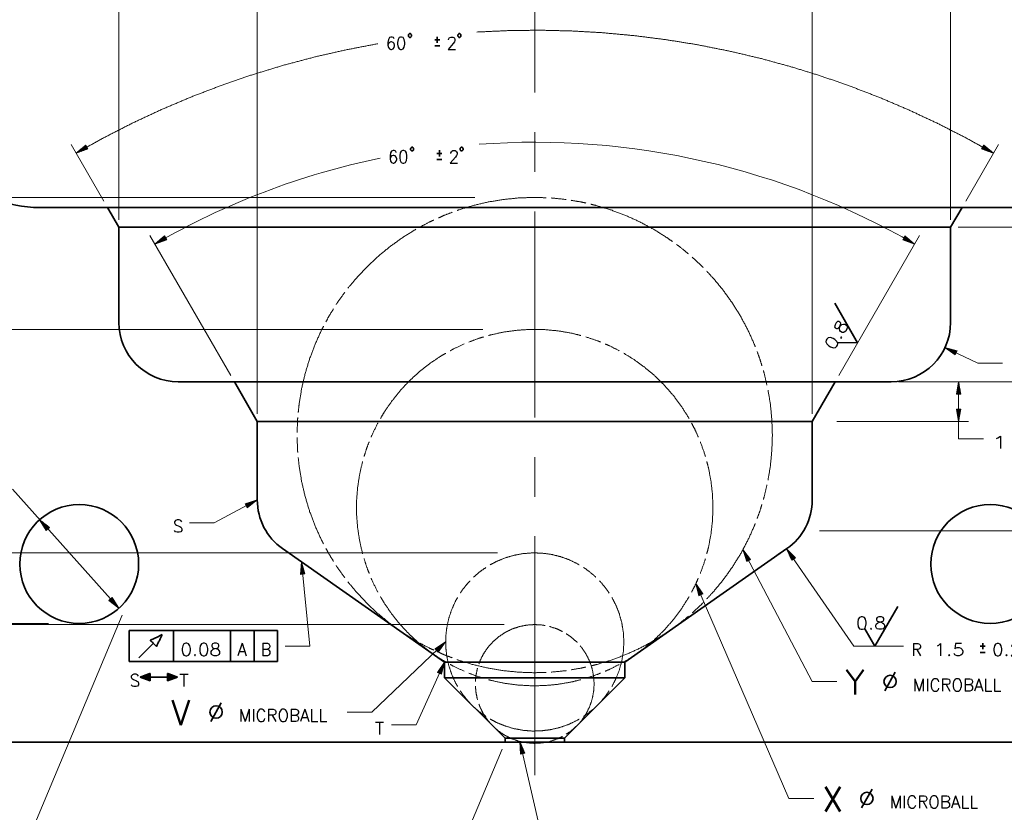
# Model space of a CAD drawing. Header units: millimetres. Extents: x 0 to 841, y 0 to 594.
# Tile 4 of 8: x 366 to 565, y 205 to 365. Entities that reach past the tile are written whole.
import ezdxf

# ---------------------------------------------------------------- set-up
doc = ezdxf.new("R2010")
doc.units = ezdxf.units.MM
doc.layers.add('1', color=7, linetype='Continuous')
doc.styles.add('blockfont', font='simplex.shx')
doc.styles.add('pwfont', font='simplex.shx')

msp = doc.modelspace()

# ---------------------------------------------------------------- linework, layer by layer
at = {"layer": '1', "color": 113, "linetype": 'Continuous', "lineweight": 13}
for p, q in [((386.05, 324.67), (386.05, 447.99)), ((554.05, 324.67), (554.05, 447.99)), ((382.99, 328.47), (376.4, 339.89)), ((379.35, 339.78), (377.4, 338.16)), ((377.4, 338.16), (379.78, 339.02)), ((379.55, 339.42), (377.51, 338.25)), ((379.58, 339.38), (377.53, 338.2)), ((379.53, 339.46), (377.73, 338.44)), ((379.6, 339.33), (377.81, 338.3)), ((379.5, 339.51), (377.96, 338.62)), ((379.63, 339.29), (378.08, 338.4)), ((379.48, 339.55), (378.18, 338.81)), ((379.65, 339.24), (378.36, 338.5)), ((379.45, 339.6), (378.41, 339)), ((379.43, 339.64), (378.63, 339.19)), ((379.68, 339.2), (378.64, 338.6)), ((379.4, 339.68), (378.86, 339.37)), ((379.7, 339.16), (378.91, 338.7)), ((379.38, 339.73), (379.08, 339.56)), ((379.73, 339.11), (379.19, 338.8)), ((379.35, 339.77), (379.31, 339.75)), ((379.35, 339.77), (379.31, 339.75)), ((379.78, 339.02), (379.35, 339.78)), ((379.76, 339.07), (379.46, 338.9)), ((379.78, 339.02), (379.74, 339)), ((379.78, 339.02), (379.74, 339)), ((557.11, 328.47), (563.7, 339.89)), ((560.75, 339.78), (560.31, 339.02)), ((560.31, 339.02), (562.7, 338.16)), ((560.31, 339.02), (560.36, 339)), ((560.31, 339.02), (560.36, 339)), ((560.34, 339.07), (560.63, 338.9)), ((560.36, 339.11), (560.91, 338.8)), ((560.39, 339.16), (561.18, 338.7)), ((560.41, 339.2), (561.46, 338.6)), ((560.44, 339.24), (561.73, 338.5)), ((560.46, 339.29), (562.01, 338.4)), ((560.49, 339.33), (562.28, 338.3)), ((560.52, 339.38), (562.56, 338.2)), ((560.54, 339.42), (562.59, 338.25)), ((560.57, 339.46), (562.36, 338.44)), ((560.59, 339.51), (562.14, 338.62)), ((560.62, 339.55), (561.91, 338.81)), ((560.64, 339.6), (561.69, 339)), ((560.67, 339.64), (561.46, 339.19)), ((560.69, 339.68), (561.24, 339.37)), ((560.72, 339.73), (561.01, 339.56)), ((560.74, 339.77), (560.79, 339.75)), ((560.74, 339.77), (560.79, 339.75)), ((562.7, 338.16), (560.75, 339.78)), ((457.95, 329.21), (330.75, 329.21)), ((555.55, 323.17), (594.26, 323.17)), ((408.64, 293.27), (392.32, 321.54)), ((395.27, 321.43), (393.32, 319.8)), ((393.32, 319.8), (395.71, 320.66)), ((395.48, 321.07), (393.43, 319.9)), ((395.5, 321.02), (393.46, 319.85)), ((395.45, 321.11), (393.66, 320.08)), ((395.53, 320.98), (393.73, 319.95)), ((395.43, 321.16), (393.88, 320.27)), ((395.55, 320.93), (394.01, 320.05)), ((395.4, 321.2), (394.11, 320.46)), ((395.58, 320.89), (394.28, 320.15)), ((395.38, 321.24), (394.33, 320.65)), ((395.35, 321.29), (394.56, 320.83)), ((395.6, 320.85), (394.56, 320.25)), ((395.33, 321.33), (394.78, 321.02)), ((395.63, 320.8), (394.83, 320.35)), ((395.3, 321.38), (395.01, 321.21)), ((395.65, 320.76), (395.11, 320.45)), ((395.28, 321.42), (395.23, 321.39)), ((395.28, 321.42), (395.23, 321.39)), ((395.71, 320.66), (395.27, 321.43)), ((395.68, 320.71), (395.38, 320.55)), ((395.7, 320.67), (395.66, 320.65)), ((395.7, 320.67), (395.66, 320.65)), ((531.46, 293.27), (547.77, 321.54)), ((544.82, 321.43), (544.39, 320.66)), ((544.39, 320.67), (544.43, 320.65)), ((544.39, 320.67), (544.43, 320.65)), ((544.39, 320.66), (546.77, 319.8)), ((544.42, 320.71), (544.71, 320.55)), ((544.44, 320.76), (544.98, 320.45)), ((544.47, 320.8), (545.26, 320.35)), ((544.49, 320.85), (545.54, 320.25)), ((544.52, 320.89), (545.81, 320.15)), ((544.54, 320.93), (546.09, 320.05)), ((544.57, 320.98), (546.36, 319.95)), ((544.59, 321.02), (546.64, 319.85)), ((544.62, 321.07), (546.66, 319.9)), ((544.64, 321.11), (546.44, 320.08)), ((544.67, 321.16), (546.21, 320.27)), ((544.69, 321.2), (545.99, 320.46)), ((544.72, 321.24), (545.76, 320.65)), ((544.74, 321.29), (545.54, 320.83)), ((544.77, 321.33), (545.31, 321.02)), ((544.79, 321.38), (545.09, 321.21)), ((546.77, 319.8), (544.82, 321.43)), ((544.82, 321.42), (544.86, 321.39)), ((544.82, 321.42), (544.86, 321.39)), ((459.55, 302.56), (317.15, 302.56)), ((552.91, 298.87), (559.52, 295.76)), ((552.91, 298.87), (554.98, 297.41)), ((555.36, 298.21), (552.91, 298.87)), ((555.16, 297.78), (553.03, 298.79)), ((555.18, 297.83), (553.05, 298.83)), ((555.14, 297.74), (553.27, 298.62)), ((555.2, 297.88), (553.33, 298.76)), ((555.12, 297.69), (553.51, 298.45)), ((555.22, 297.92), (553.61, 298.68)), ((555.25, 297.97), (553.9, 298.6)), ((555.27, 298.01), (554.18, 298.53)), ((555.29, 298.06), (554.46, 298.45)), ((555.31, 298.11), (554.74, 298.37)), ((555.1, 297.65), (553.75, 298.28)), ((555.07, 297.6), (553.98, 298.11)), ((555.05, 297.55), (554.22, 297.94)), ((555.03, 297.51), (554.46, 297.77)), ((555.01, 297.46), (554.7, 297.61)), ((554.99, 297.42), (554.94, 297.44)), ((554.99, 297.42), (554.94, 297.44)), ((554.98, 297.41), (555.36, 298.21)), ((555.33, 298.15), (555.03, 298.3)), ((555.35, 298.2), (555.31, 298.22)), ((555.35, 298.2), (555.31, 298.22)), ((559.52, 295.76), (564.52, 295.76)), ((543.55, 291.97), (653.04, 291.97)), ((547.05, 291.97), (557.67, 291.97)), ((555.67, 291.97), (555.23, 289.47)), ((555.39, 289.47), (555.39, 290.39)), ((555.44, 289.47), (555.44, 290.68)), ((555.5, 289.47), (555.5, 290.96)), ((555.55, 289.47), (555.55, 291.25)), ((555.6, 289.47), (555.6, 291.54)), ((555.65, 289.47), (555.65, 291.83)), ((555.67, 291.97), (555.67, 280.45)), ((556.11, 289.47), (555.67, 291.97)), ((555.7, 289.47), (555.7, 291.83)), ((555.75, 289.47), (555.75, 291.54)), ((555.8, 289.47), (555.8, 291.25)), ((555.85, 289.47), (555.85, 290.96)), ((555.9, 289.47), (555.9, 290.68)), ((555.95, 289.47), (555.95, 290.39)), ((555.23, 289.47), (556.11, 289.47)), ((555.24, 289.47), (555.24, 289.52)), ((555.24, 289.47), (555.24, 289.52)), ((555.29, 289.47), (555.29, 289.81)), ((555.34, 289.47), (555.34, 290.1)), ((556, 289.47), (556, 290.1)), ((556.05, 289.47), (556.05, 289.81)), ((556.1, 289.47), (556.1, 289.52)), ((556.1, 289.47), (556.1, 289.52)), ((556.11, 286.47), (555.23, 286.47)), ((555.23, 286.47), (555.67, 283.97)), ((555.24, 286.47), (555.24, 286.42)), ((555.24, 286.47), (555.24, 286.42)), ((555.29, 286.47), (555.29, 286.13)), ((555.34, 286.47), (555.34, 285.85)), ((555.39, 286.47), (555.39, 285.56)), ((555.44, 286.47), (555.44, 285.27)), ((555.5, 286.47), (555.5, 284.98)), ((555.55, 286.47), (555.55, 284.69)), ((555.6, 286.47), (555.6, 284.4)), ((555.65, 286.47), (555.65, 284.12)), ((555.67, 283.97), (556.11, 286.47)), ((555.7, 286.47), (555.7, 284.12)), ((555.75, 286.47), (555.75, 284.4)), ((555.8, 286.47), (555.8, 284.69)), ((555.85, 286.47), (555.85, 284.98)), ((555.9, 286.47), (555.9, 285.27)), ((555.95, 286.47), (555.95, 285.56)), ((556, 286.47), (556, 285.85)), ((556.05, 286.47), (556.05, 286.13)), ((556.1, 286.47), (556.1, 286.42)), ((556.1, 286.47), (556.1, 286.42)), ((531.09, 283.97), (557.67, 283.97)), ((555.67, 280.45), (560.67, 280.45)), ((386.05, 246.23), (364.54, 270.26)), ((405.33, 263.51), (414.01, 268.1)), ((414.01, 268.1), (411.59, 267.32)), ((411.59, 267.32), (412, 266.54)), ((411.6, 267.31), (411.64, 267.34)), ((411.6, 267.31), (411.64, 267.34)), ((411.62, 267.27), (411.92, 267.43)), ((411.64, 267.23), (412.2, 267.52)), ((411.67, 267.18), (412.48, 267.61)), ((411.69, 267.14), (412.75, 267.7)), ((411.71, 267.09), (413.03, 267.79)), ((411.74, 267.05), (413.31, 267.88)), ((411.76, 267), (413.59, 267.97)), ((411.79, 266.96), (413.87, 268.06)), ((411.81, 266.91), (413.89, 268.01)), ((411.83, 266.87), (413.66, 267.83)), ((411.86, 266.82), (413.43, 267.65)), ((411.88, 266.78), (413.2, 267.47)), ((411.9, 266.73), (412.97, 267.29)), ((411.93, 266.69), (412.74, 267.11)), ((411.95, 266.64), (412.51, 266.93)), ((411.98, 266.6), (412.28, 266.76)), ((412, 266.54), (414.01, 268.1)), ((412, 266.55), (412.04, 266.58)), ((412, 266.55), (412.04, 266.58)), ((372.04, 262.54), (370.04, 264.11)), ((370.04, 264.11), (371.38, 261.96)), ((371.69, 262.23), (370.12, 263.99)), ((371.73, 262.27), (370.16, 264.02)), ((371.65, 262.2), (370.27, 263.74)), ((371.77, 262.3), (370.39, 263.84)), ((371.61, 262.16), (370.43, 263.49)), ((371.58, 262.13), (370.58, 263.24)), ((371.8, 262.33), (370.62, 263.66)), ((371.54, 262.1), (370.74, 262.99)), ((371.84, 262.37), (370.85, 263.48)), ((371.5, 262.06), (370.89, 262.74)), ((371.88, 262.4), (371.08, 263.3)), ((371.92, 262.44), (371.31, 263.12)), ((371.38, 261.96), (372.04, 262.54)), ((371.96, 262.47), (371.54, 262.94)), ((371.99, 262.5), (371.77, 262.76)), ((372.03, 262.54), (372, 262.58)), ((372.03, 262.54), (372, 262.58)), ((400.33, 263.51), (405.33, 263.51)), ((371.46, 262.03), (371.04, 262.5)), ((371.43, 262), (371.2, 262.25)), ((371.39, 261.96), (371.35, 262)), ((371.39, 261.96), (371.35, 262)), ((527.59, 261.86), (652.81, 261.86)), ((462.55, 257.43), (317.76, 257.43)), ((512.11, 258.09), (526.08, 231.45)), ((512.11, 258.09), (512.88, 255.67)), ((513.66, 256.08), (512.11, 258.09)), ((513.25, 255.86), (512.15, 257.95)), ((513.29, 255.89), (512.2, 257.97)), ((513.2, 255.84), (512.24, 257.67)), ((513.16, 255.82), (512.33, 257.39)), ((513.34, 255.91), (512.38, 257.74)), ((513.11, 255.79), (512.42, 257.11)), ((513.07, 255.77), (512.51, 256.84)), ((513.38, 255.93), (512.56, 257.51)), ((513.02, 255.75), (512.6, 256.56)), ((513.43, 255.96), (512.74, 257.28)), ((513.47, 255.98), (512.91, 257.05)), ((513.52, 256.01), (513.09, 256.82)), ((513.56, 256.03), (513.27, 256.58)), ((520.92, 258.24), (521.98, 255.93)), ((520.92, 258.24), (534.53, 238.57)), ((522.7, 256.43), (520.92, 258.24)), ((522.32, 256.17), (520.98, 258.1)), ((522.36, 256.2), (521.02, 258.13)), ((522.28, 256.14), (521.1, 257.84)), ((522.24, 256.11), (521.22, 257.57)), ((522.4, 256.22), (521.23, 257.92)), ((522.19, 256.08), (521.34, 257.31)), ((522.44, 256.25), (521.43, 257.72)), ((522.15, 256.05), (521.47, 257.04)), ((522.11, 256.02), (521.59, 256.77)), ((522.49, 256.28), (521.64, 257.51)), ((522.53, 256.31), (521.84, 257.3)), ((522.57, 256.34), (522.05, 257.09)), ((522.61, 256.37), (522.25, 256.88)), ((522.65, 256.4), (522.46, 256.68)), ((422.94, 255.6), (422.75, 253.07)), ((423.01, 253.1), (422.86, 254.58)), ((423.06, 253.1), (422.88, 254.87)), ((423.11, 253.11), (422.91, 255.16)), ((423.16, 253.11), (422.93, 255.46)), ((424.62, 238.59), (422.94, 255.6)), ((423.62, 253.16), (422.94, 255.6)), ((423.21, 253.12), (422.98, 255.46)), ((423.26, 253.12), (423.06, 255.18)), ((423.31, 253.13), (423.14, 254.9)), ((423.36, 253.13), (423.21, 254.62)), ((512.98, 255.72), (512.69, 256.28)), ((512.93, 255.7), (512.78, 256)), ((512.89, 255.67), (512.86, 255.72)), ((512.89, 255.67), (512.86, 255.72)), ((512.88, 255.67), (513.66, 256.08)), ((513.61, 256.05), (513.45, 256.35)), ((513.65, 256.08), (513.63, 256.12)), ((513.65, 256.08), (513.63, 256.12)), ((522.07, 255.99), (521.71, 256.51)), ((522.03, 255.96), (521.83, 256.24)), ((521.98, 255.93), (521.96, 255.98)), ((521.98, 255.93), (521.96, 255.98)), ((521.98, 255.93), (522.7, 256.43)), ((522.69, 256.43), (522.67, 256.47)), ((522.69, 256.43), (522.67, 256.47)), ((422.75, 253.07), (423.62, 253.16)), ((422.76, 253.07), (422.75, 253.12)), ((422.76, 253.07), (422.75, 253.12)), ((422.81, 253.08), (422.77, 253.41)), ((422.86, 253.08), (422.79, 253.71)), ((422.91, 253.09), (422.82, 254)), ((422.96, 253.09), (422.84, 254.29)), ((423.41, 253.14), (423.29, 254.33)), ((423.46, 253.14), (423.37, 254.05)), ((423.51, 253.15), (423.45, 253.77)), ((423.56, 253.15), (423.53, 253.49)), ((423.61, 253.16), (423.61, 253.21)), ((423.61, 253.16), (423.61, 253.21)), ((502.62, 251.24), (521.39, 207.82)), ((502.62, 251.24), (503.21, 248.77)), ((504.02, 249.12), (502.62, 251.24)), ((503.59, 248.93), (502.65, 251.09)), ((503.64, 248.95), (502.7, 251.11)), ((503.54, 248.91), (502.72, 250.81)), ((503.68, 248.97), (502.86, 250.87)), ((503.73, 248.99), (503.02, 250.63)), ((503.5, 248.89), (502.79, 250.52)), ((503.45, 248.87), (502.86, 250.24)), ((503.4, 248.85), (502.93, 249.96)), ((503.36, 248.83), (502.99, 249.67)), ((503.31, 248.81), (503.06, 249.39)), ((503.26, 248.79), (503.13, 249.1)), ((503.78, 249.01), (503.18, 250.38)), ((503.22, 248.77), (503.2, 248.82)), ((503.22, 248.77), (503.2, 248.82)), ((503.21, 248.77), (504.02, 249.12)), ((503.82, 249.03), (503.35, 250.14)), ((503.87, 249.05), (503.51, 249.89)), ((503.92, 249.07), (503.67, 249.65)), ((503.96, 249.09), (503.83, 249.4)), ((504.01, 249.11), (503.99, 249.16)), ((504.01, 249.11), (503.99, 249.16)), ((384.71, 248.39), (384.06, 247.8)), ((384.06, 247.81), (384.1, 247.77)), ((384.06, 247.81), (384.1, 247.77)), ((384.06, 247.8), (386.05, 246.23)), ((384.1, 247.84), (384.33, 247.59)), ((384.14, 247.88), (384.56, 247.41)), ((384.18, 247.91), (384.79, 247.23)), ((384.21, 247.94), (385.02, 247.05)), ((384.25, 247.98), (385.25, 246.87)), ((384.29, 248.01), (385.48, 246.68)), ((384.33, 248.04), (385.71, 246.5)), ((384.37, 248.08), (385.94, 246.32)), ((384.4, 248.11), (385.98, 246.36)), ((384.44, 248.15), (385.82, 246.61)), ((384.48, 248.18), (385.67, 246.85)), ((384.52, 248.21), (385.51, 247.1)), ((384.56, 248.25), (385.36, 247.35)), ((384.59, 248.28), (385.2, 247.6)), ((384.63, 248.32), (385.05, 247.85)), ((384.67, 248.35), (384.89, 248.1)), ((386.05, 246.23), (384.71, 248.39)), ((384.71, 248.38), (384.74, 248.35)), ((384.71, 248.38), (384.74, 248.35)), ((386.73, 244.83), (368.12, 200.38)), ((463.86, 242.94), (301.72, 242.94)), ((463.86, 242.94), (317.76, 242.94)), ((371.86, 243.17), (353.33, 243.17)), ((452.05, 239.43), (437.16, 225.28)), ((452.05, 239.43), (449.93, 238.03)), ((450.08, 237.87), (450.95, 238.7)), ((450.11, 237.84), (451.19, 238.86)), ((450.15, 237.8), (451.44, 239.02)), ((450.18, 237.76), (451.68, 239.19)), ((450.22, 237.72), (451.93, 239.35)), ((450.25, 237.69), (451.96, 239.31)), ((450.29, 237.65), (451.79, 239.08)), ((450.32, 237.61), (451.61, 238.84)), ((450.54, 237.39), (452.05, 239.43)), ((419.62, 238.59), (424.62, 238.59)), ((449.93, 238.03), (450.54, 237.39)), ((449.94, 238.02), (449.97, 238.05)), ((449.94, 238.02), (449.97, 238.05)), ((449.97, 237.98), (450.22, 238.22)), ((450.01, 237.95), (450.46, 238.38)), ((450.04, 237.91), (450.71, 238.54)), ((450.36, 237.58), (451.44, 238.6)), ((450.39, 237.54), (451.26, 238.37)), ((450.43, 237.5), (451.09, 238.13)), ((450.46, 237.47), (450.92, 237.9)), ((450.5, 237.43), (450.74, 237.66)), ((450.53, 237.39), (450.57, 237.43)), ((450.53, 237.39), (450.57, 237.43)), ((534.53, 238.57), (544.53, 238.57)), ((446.11, 222.7), (451.85, 235.36)), ((451.85, 235.36), (450.41, 233.27)), ((450.7, 233.14), (451.43, 234.76)), ((450.75, 233.11), (451.6, 235)), ((450.79, 233.09), (451.76, 235.24)), ((450.84, 233.07), (451.81, 235.22)), ((450.88, 233.05), (451.74, 234.94)), ((451.22, 232.9), (451.85, 235.36)), ((450.41, 233.27), (451.22, 232.9)), ((450.42, 233.26), (450.44, 233.31)), ((450.42, 233.26), (450.44, 233.31)), ((450.47, 233.24), (450.61, 233.55)), ((450.51, 233.22), (450.77, 233.79)), ((450.56, 233.2), (450.94, 234.03)), ((450.61, 233.18), (451.1, 234.27)), ((450.65, 233.16), (451.27, 234.52)), ((450.93, 233.03), (451.67, 234.65)), ((450.98, 233.01), (451.59, 234.37)), ((451.02, 232.99), (451.52, 234.09)), ((451.07, 232.97), (451.45, 233.8)), ((451.12, 232.95), (451.37, 233.52)), ((451.16, 232.93), (451.3, 233.24)), ((451.21, 232.91), (451.23, 232.95)), ((451.21, 232.91), (451.23, 232.95)), ((531.08, 231.45), (526.08, 231.45)), ((432.16, 225.28), (437.16, 225.28)), ((441.11, 222.7), (446.11, 222.7)), ((467.06, 219.32), (473.59, 190.92)), ((467.06, 219.32), (467.19, 216.78)), ((468.05, 216.98), (467.06, 219.32)), ((467.6, 216.88), (467.07, 219.17)), ((467.55, 216.87), (467.09, 218.88)), ((467.65, 216.89), (467.12, 219.19)), ((467.7, 216.9), (467.23, 218.92)), ((463.47, 217.79), (443.05, 169.01)), ((467.5, 216.86), (467.1, 218.59)), ((467.45, 216.84), (467.12, 218.3)), ((467.4, 216.83), (467.13, 218.01)), ((467.35, 216.82), (467.15, 217.71)), ((467.3, 216.81), (467.16, 217.42)), ((467.25, 216.8), (467.18, 217.13)), ((467.19, 216.78), (468.05, 216.98)), ((467.2, 216.79), (467.19, 216.84)), ((467.2, 216.79), (467.19, 216.84)), ((467.75, 216.91), (467.35, 218.65)), ((467.8, 216.92), (467.46, 218.38)), ((467.85, 216.93), (467.58, 218.11)), ((467.9, 216.95), (467.69, 217.84)), ((467.94, 216.96), (467.8, 217.57)), ((467.99, 216.97), (467.92, 217.3)), ((468.04, 216.98), (468.03, 217.03)), ((468.04, 216.98), (468.03, 217.03)), ((526.39, 207.82), (521.39, 207.82))]:
    msp.add_line(p, q, dxfattribs=at)
at = {"layer": '1', "color": 110, "linetype": 'Continuous', "lineweight": 13}
for p, q in [((414.01, 285.47), (414.01, 434.02)), ((526.09, 285.47), (526.09, 434.02)), ((547.05, 291.97), (671.12, 291.97)), ((547.05, 291.97), (671, 291.97)), ((527.59, 261.86), (607.67, 261.86))]:
    msp.add_line(p, q, dxfattribs=at)
at = {"layer": '1', "color": 12, "linetype": 'Continuous', "lineweight": 13}
for p, q in [((470.05, 350.37), (470.05, 391.97)), ((470.05, 334.37), (470.05, 342.37)), ((470.05, 284.77), (470.05, 326.37)), ((470.05, 268.77), (470.05, 276.77)), ((470.05, 219.17), (470.05, 260.77)), ((470.05, 219.17), (470.05, 212.52))]:
    msp.add_line(p, q, dxfattribs=at)
at = {"layer": '1', "color": 113, "linetype": 'Continuous', "lineweight": 35}
for p, q in [((450.85, 361.05), (449.85, 361.05)), ((450.35, 361.67), (450.35, 360.42)), ((449.85, 359.8), (450.85, 359.8)), ((451.29, 338.1), (450.29, 338.1)), ((450.79, 338.73), (450.79, 337.48)), ((450.29, 336.85), (451.29, 336.85)), ((388.12, 235.47), (388.12, 241.72)), ((388.12, 241.72), (418.12, 241.72)), ((397.12, 235.47), (397.12, 241.72)), ((408.62, 235.47), (408.62, 241.72)), ((413.37, 235.47), (413.37, 241.72)), ((418.12, 235.47), (418.12, 241.72)), ((390.11, 236.21), (393.06, 239.16)), ((560.53, 239.19), (560.53, 237.94)), ((561.03, 238.57), (560.03, 238.57)), ((560.03, 237.32), (561.03, 237.32)), ((388.12, 235.47), (418.12, 235.47)), ((390.37, 232.34), (392.37, 233.09)), ((392.37, 232.69), (391.28, 232.69)), ((392.37, 232.71), (391.35, 232.71)), ((392.37, 232.74), (391.42, 232.74)), ((392.37, 232.76), (391.49, 232.76)), ((392.37, 232.79), (391.56, 232.79)), ((392.37, 232.81), (391.62, 232.81)), ((392.37, 232.84), (391.69, 232.84)), ((392.37, 232.86), (391.76, 232.86)), ((392.37, 232.89), (391.83, 232.89)), ((392.37, 232.91), (391.89, 232.91)), ((392.37, 232.94), (391.96, 232.94)), ((392.37, 232.97), (392.03, 232.97)), ((392.37, 232.99), (392.1, 232.99)), ((392.37, 233.02), (392.17, 233.02)), ((392.37, 233.04), (392.23, 233.04)), ((392.37, 233.07), (392.3, 233.07)), ((392.37, 233.09), (392.37, 231.59)), ((392.37, 233.09), (392.37, 233.09)), ((392.37, 233.09), (392.37, 233.09)), ((397.87, 232.34), (395.87, 233.09)), ((395.87, 233.09), (395.87, 231.59)), ((395.87, 233.09), (395.87, 233.09)), ((395.87, 233.09), (395.87, 233.09)), ((395.87, 233.07), (395.94, 233.07)), ((395.87, 233.04), (396.01, 233.04)), ((395.87, 233.02), (396.08, 233.02)), ((395.87, 232.99), (396.14, 232.99)), ((395.87, 232.97), (396.21, 232.97)), ((395.87, 232.94), (396.28, 232.94)), ((395.87, 232.91), (396.35, 232.91)), ((395.87, 232.89), (396.41, 232.89)), ((395.87, 232.86), (396.48, 232.86)), ((395.87, 232.84), (396.55, 232.84)), ((395.87, 232.81), (396.62, 232.81)), ((395.87, 232.79), (396.68, 232.79)), ((395.87, 232.76), (396.75, 232.76)), ((395.87, 232.74), (396.82, 232.74)), ((395.87, 232.71), (396.89, 232.71)), ((395.87, 232.69), (396.96, 232.69)), ((540.75, 229.54), (542.87, 233.32)), ((390.37, 232.34), (397.87, 232.34)), ((392.37, 231.59), (390.37, 232.34)), ((392.37, 232.36), (390.4, 232.36)), ((392.37, 232.33), (390.4, 232.33)), ((392.37, 232.38), (390.47, 232.38)), ((392.37, 232.31), (390.47, 232.31)), ((392.37, 232.41), (390.54, 232.41)), ((392.37, 232.28), (390.54, 232.28)), ((392.37, 232.43), (390.61, 232.43)), ((392.37, 232.25), (390.61, 232.25)), ((392.37, 232.46), (390.68, 232.46)), ((392.37, 232.23), (390.68, 232.23)), ((392.37, 232.48), (390.74, 232.48)), ((392.37, 232.2), (390.74, 232.2)), ((392.37, 232.51), (390.81, 232.51)), ((392.37, 232.18), (390.81, 232.18)), ((392.37, 232.53), (390.88, 232.53)), ((392.37, 232.15), (390.88, 232.15)), ((392.37, 232.56), (390.95, 232.56)), ((392.37, 232.13), (390.95, 232.13)), ((392.37, 232.58), (391.01, 232.58)), ((392.37, 232.1), (391.01, 232.1)), ((392.37, 232.61), (391.08, 232.61)), ((392.37, 232.08), (391.08, 232.08)), ((392.37, 232.64), (391.15, 232.64)), ((392.37, 232.05), (391.15, 232.05)), ((392.37, 232.66), (391.22, 232.66)), ((392.37, 232.03), (391.22, 232.03)), ((392.37, 232), (391.28, 232)), ((392.37, 231.98), (391.35, 231.98)), ((392.37, 231.95), (391.42, 231.95)), ((392.37, 231.92), (391.49, 231.92)), ((392.37, 231.9), (391.56, 231.9)), ((392.37, 231.87), (391.62, 231.87)), ((392.37, 231.85), (391.69, 231.85)), ((392.37, 231.82), (391.76, 231.82)), ((392.37, 231.8), (391.83, 231.8)), ((392.37, 231.77), (391.89, 231.77)), ((392.37, 231.75), (391.96, 231.75)), ((392.37, 231.72), (392.03, 231.72)), ((392.37, 231.7), (392.1, 231.7)), ((392.37, 231.67), (392.17, 231.67)), ((392.37, 231.64), (392.23, 231.64)), ((392.37, 231.62), (392.3, 231.62)), ((392.37, 231.59), (392.37, 231.59)), ((392.37, 231.59), (392.37, 231.59)), ((395.87, 232.66), (397.02, 232.66)), ((395.87, 232.64), (397.09, 232.64)), ((395.87, 232.61), (397.16, 232.61)), ((395.87, 232.58), (397.23, 232.58)), ((395.87, 232.56), (397.29, 232.56)), ((395.87, 232.53), (397.36, 232.53)), ((395.87, 232.51), (397.43, 232.51)), ((395.87, 232.48), (397.5, 232.48)), ((395.87, 232.46), (397.57, 232.46)), ((395.87, 232.43), (397.63, 232.43)), ((395.87, 232.41), (397.7, 232.41)), ((395.87, 232.38), (397.77, 232.38)), ((395.87, 232.36), (397.84, 232.36)), ((395.87, 231.59), (397.87, 232.34)), ((395.87, 232.33), (397.84, 232.33)), ((395.87, 232.31), (397.77, 232.31)), ((395.87, 232.28), (397.7, 232.28)), ((395.87, 232.25), (397.63, 232.25)), ((395.87, 232.23), (397.57, 232.23)), ((395.87, 232.2), (397.5, 232.2)), ((395.87, 232.18), (397.43, 232.18)), ((395.87, 232.15), (397.36, 232.15)), ((395.87, 232.13), (397.29, 232.13)), ((395.87, 232.1), (397.23, 232.1)), ((395.87, 232.08), (397.16, 232.08)), ((395.87, 232.05), (397.09, 232.05)), ((395.87, 232.03), (397.02, 232.03)), ((395.87, 232), (396.96, 232)), ((395.87, 231.98), (396.89, 231.98)), ((395.87, 231.95), (396.82, 231.95)), ((395.87, 231.92), (396.75, 231.92)), ((395.87, 231.9), (396.68, 231.9)), ((395.87, 231.87), (396.62, 231.87)), ((395.87, 231.85), (396.55, 231.85)), ((395.87, 231.82), (396.48, 231.82)), ((395.87, 231.8), (396.41, 231.8)), ((395.87, 231.77), (396.35, 231.77)), ((395.87, 231.75), (396.28, 231.75)), ((395.87, 231.72), (396.21, 231.72)), ((395.87, 231.7), (396.14, 231.7)), ((395.87, 231.67), (396.08, 231.67)), ((395.87, 231.64), (396.01, 231.64)), ((395.87, 231.62), (395.94, 231.62)), ((395.87, 231.59), (395.87, 231.59)), ((395.87, 231.59), (395.87, 231.59)), ((404.6, 223.37), (406.73, 227.15)), ((536.06, 205.91), (538.19, 209.69))]:
    msp.add_line(p, q, dxfattribs=at)
at = {"layer": '1', "color": 3, "linetype": 'Continuous', "lineweight": 35}
for p, q in [((383.74, 327.17), (386.05, 323.17)), ((554.05, 323.17), (556.36, 327.17)), ((386.05, 323.17), (386.05, 303.97)), ((554.05, 303.97), (554.05, 323.17)), ((409.39, 291.97), (414.01, 283.97)), ((526.09, 283.97), (530.71, 291.97)), ((414.01, 283.97), (414.01, 268.1)), ((526.09, 268.1), (526.09, 283.97)), ((419.12, 258.27), (451.85, 235.36)), ((488.25, 235.36), (520.97, 258.27)), ((451.85, 235.36), (451.85, 232.17)), ((488.25, 232.17), (488.25, 235.36)), ((451.85, 232.17), (464.05, 219.97)), ((476.05, 219.97), (488.25, 232.17)), ((464.05, 219.97), (464.05, 219.17)), ((476.05, 219.17), (476.05, 219.97))]:
    msp.add_line(p, q, dxfattribs=at)
at = {"layer": '1', "color": 2, "linetype": 'Continuous', "lineweight": 35}
for p, q in [((535.27, 299.87), (530.65, 307.87)), ((535.27, 299.87), (531.23, 299.88)), ((538.76, 238.56), (543.38, 246.56)), ((538.76, 238.56), (536.75, 242.06))]:
    msp.add_line(p, q, dxfattribs=at)
at = {"layer": '1', "color": 4, "linetype": 'Continuous', "lineweight": 35}
for centre in [(378.05, 255.17), (562.05, 255.17)]:
    msp.add_circle(centre, 12, dxfattribs=at)
at = {"layer": '1', "color": 113, "linetype": 'Continuous', "lineweight": 35}
for centre in [(541.83, 231.45), (405.69, 225.28), (537.14, 207.82)]:
    msp.add_circle(centre, 1.25, dxfattribs=at)
at = {"layer": '1', "color": 3, "linetype": 'Continuous', "lineweight": 35}
for centre, radius, start, end in [((370.05, 351.17), 24, 180, 270), ((398.05, 303.97), 12, 180, 270), ((542.05, 303.97), 12, 270, 0), ((426.01, 268.1), 12, 180, 235), ((514.09, 268.1), 12, 305, 0)]:
    msp.add_arc(centre, radius, start, end, dxfattribs=at)
at = {"layer": '1', "color": 113, "linetype": 'Continuous', "lineweight": 13}
for centre, radius, start, end in [((470.05, 186.91), 153.45, 60, 94.2057), ((470.05, 186.91), 153.45, 101.7516, 120), ((514.09, 268.1), 12, 295.2283, 297.875)]:
    msp.add_arc(centre, radius, start, end, dxfattribs=at)
at = {"layer": '1', "color": 113, "linetype": 'Continuous', "lineweight": 35}
for points, knots in [([(444.75, 361.54), (444.94, 361.54), (445.15, 361.78), (445.15, 362.04), (444.94, 362.3), (444.75, 362.3), (444.54, 362.04), (444.54, 361.78), (444.75, 361.54)], [0, 0, 0.085607, 0.228811, 0.347717, 0.5, 0.585607, 0.73789, 0.856796, 1, 1]), ([(454.75, 361.54), (454.93, 361.54), (455.14, 361.78), (455.14, 362.04), (454.93, 362.3), (454.75, 362.3), (454.54, 362.04), (454.54, 361.78), (454.75, 361.54)], [0, 0, 0.085627, 0.22882, 0.347727, 0.5, 0.585627, 0.7379, 0.856807, 1, 1]), ([(445.19, 338.6), (445.38, 338.6), (445.58, 338.83), (445.58, 339.09), (445.38, 339.35), (445.19, 339.35), (444.98, 339.09), (444.98, 338.83), (445.19, 338.6)], [0, 0, 0.08561, 0.2288, 0.347711, 0.499988, 0.585598, 0.737887, 0.856797, 1, 1]), ([(455.19, 338.6), (455.38, 338.6), (455.58, 338.83), (455.58, 339.09), (455.38, 339.35), (455.19, 339.35), (454.98, 339.09), (454.98, 338.83), (455.19, 338.6)], [0, 0, 0.085628, 0.228816, 0.347725, 0.5, 0.585628, 0.737903, 0.856812, 1, 1]), ([(394.83, 240.93), (392.42, 239.75), (393.65, 238.52), (394.83, 240.93)], [0, 0, 0.377644, 0.622353, 1, 1])]:
    msp.add_open_spline(points, degree=1, knots=knots, dxfattribs=at)
at = {"layer": '1', "color": 113, "linetype": 'Continuous', "lineweight": 13}
for points, knots in [([(562.7, 338.16), (557.1, 341.26), (551.41, 344.16), (545.61, 346.87), (539.73, 349.38), (533.76, 351.68), (527.72, 353.78), (521.61, 355.66), (515.44, 357.34), (509.21, 358.79), (502.94, 360.04), (496.63, 361.06), (490.28, 361.87), (483.91, 362.46), (477.53, 362.83), (471.13, 362.98), (464.74, 362.9), (458.35, 362.61)], [0, 0, 0.058824, 0.117647, 0.17647, 0.235294, 0.294117, 0.352941, 0.411765, 0.470588, 0.529412, 0.588235, 0.647059, 0.705882, 0.764706, 0.823529, 0.882353, 0.941176, 1, 1]), ([(438.35, 360.25), (431.95, 359.02), (425.6, 357.57), (419.3, 355.9), (413.06, 354), (406.9, 351.89), (400.81, 349.56), (394.81, 347.02), (388.9, 344.27), (383.1, 341.31), (377.4, 338.16)], [0, 0, 0.1, 0.2, 0.3, 0.4, 0.5, 0.6, 0.7, 0.8, 0.9, 1, 1])]:
    msp.add_open_spline(points, degree=1, knots=knots, dxfattribs=at)
at = {"layer": '1', "color": 4, "linetype": 'Continuous', "lineweight": 13}
for points, knots in [([(454.35, 326.57), (454.62, 326.67), (457.62, 327.58), (460.68, 328.29), (463.78, 328.8), (466.91, 329.11), (470.05, 329.21), (472.33, 329.14)], [0, 0, 0.015626, 0.1875, 0.359375, 0.531249, 0.703125, 0.875001, 1, 1]), ([(473.34, 329.1), (476.31, 328.8), (476.37, 328.79)], [0, 0, 0.979172, 1, 1]), ([(477.38, 328.63), (479.41, 328.29), (480.37, 328.07)], [0, 0, 0.677079, 1, 1]), ([(450.58, 325.06), (451.68, 325.56), (453.4, 326.21)], [0, 0, 0.395832, 1, 1]), ([(481.36, 327.84), (482.47, 327.58), (485.48, 326.67), (488.42, 325.56), (491.28, 324.26), (494.05, 322.78), (496.71, 321.12), (497.87, 320.29)], [0, 0, 0.0625, 0.234376, 0.40625, 0.578125, 0.75, 0.921876, 1, 1]), ([(446.94, 323.26), (448.82, 324.26), (449.66, 324.64)], [0, 0, 0.697914, 1, 1]), ([(432.33, 310.88), (433.96, 312.86), (436.11, 315.15), (438.4, 317.3), (440.83, 319.29), (443.38, 321.12), (446.05, 322.78)], [0, 0, 0.140624, 0.312499, 0.484375, 0.656249, 0.828125, 1, 1]), ([(498.7, 319.7), (499.27, 319.29), (501.08, 317.81)], [0, 0, 0.229166, 1, 1]), ([(501.86, 317.15), (503.99, 315.15), (504.07, 315.06)], [0, 0, 0.958339, 1, 1]), ([(504.77, 314.32), (506.14, 312.86), (508.13, 310.43), (509.96, 307.88), (511.62, 305.21), (513.1, 302.44), (514.39, 299.58), (514.59, 299.05)], [0, 0, 0.109376, 0.28125, 0.453125, 0.624999, 0.796874, 0.96875, 1, 1]), ([(429.95, 307.58), (430.14, 307.88), (431.71, 310.07)], [0, 0, 0.114583, 1, 1]), ([(427.88, 304.09), (428.48, 305.21), (429.42, 306.72)], [0, 0, 0.416668, 1, 1]), ([(422.29, 285.77), (422.46, 287.48), (422.97, 290.58), (423.68, 293.64), (424.59, 296.64), (425.7, 299.58), (427, 302.44), (427.4, 303.2)], [0, 0, 0.09375, 0.265624, 0.437499, 0.609375, 0.78125, 0.953125, 1, 1]), ([(460.73, 301.32), (461.28, 301.48), (463.94, 302.04), (466.65, 302.4), (469.37, 302.56), (472.09, 302.51), (474.8, 302.25), (477.49, 301.79), (479.36, 301.32)], [0, 0, 0.030121, 0.174699, 0.319278, 0.463855, 0.608435, 0.753013, 0.89759, 1, 1]), ([(456.76, 300), (458.66, 300.72), (459.73, 301.03)], [0, 0, 0.646592, 1, 1]), ([(480.37, 301.04), (482.71, 300.26), (483.33, 300)], [0, 0, 0.787156, 1, 1]), ([(452.97, 298.23), (453.64, 298.61), (455.79, 299.61)], [0, 0, 0.244983, 1, 1]), ([(484.3, 299.6), (485.23, 299.21), (487.12, 298.24)], [0, 0, 0.321289, 1, 1]), ([(438.89, 284.55), (439.7, 285.92), (441.25, 288.16), (442.96, 290.28), (444.83, 292.26), (446.85, 294.09), (449, 295.77), (451.27, 297.28), (452.06, 297.72)], [0, 0, 0.084337, 0.228916, 0.373495, 0.518073, 0.662652, 0.80723, 0.951808, 1, 1]), ([(488.04, 297.73), (489.98, 296.54), (492.19, 294.95), (494.27, 293.2), (496.22, 291.29), (498.01, 289.24), (499.64, 287.06), (501.11, 284.76), (501.22, 284.56)], [0, 0, 0.120482, 0.26506, 0.409638, 0.554218, 0.698796, 0.843374, 0.987953, 1, 1]), ([(514.95, 298.1), (515.5, 296.64), (515.93, 295.22)], [0, 0, 0.510417, 1, 1]), ([(516.23, 294.24), (516.41, 293.64), (516.96, 291.29)], [0, 0, 0.208337, 1, 1]), ([(517.17, 290.3), (517.64, 287.48), (517.94, 284.35), (518.05, 281.21)], [0, 0, 0.312501, 0.656251, 1, 1]), ([(422.06, 281.72), (422.15, 284.35), (422.19, 284.76)], [0, 0, 0.864582, 1, 1]), ([(437, 280.82), (437.12, 281.12), (438.32, 283.57), (438.36, 283.65)], [0, 0, 0.104415, 0.97189, 1, 1]), ([(501.71, 283.64), (502.4, 282.36), (503.08, 280.81)], [0, 0, 0.461848, 1, 1]), ([(422.19, 277.66), (422.15, 278.07), (422.06, 280.71)], [0, 0, 0.135418, 1, 1]), ([(518.05, 281.21), (517.94, 278.07), (517.64, 274.95), (517.17, 272.13)], [0, 0, 0.343749, 0.687499, 1, 1]), ([(435.58, 276.88), (436.12, 278.59), (436.61, 279.85)], [0, 0, 0.570281, 1, 1]), ([(503.5, 279.86), (504.41, 277.3), (504.52, 276.89)], [0, 0, 0.863461, 1, 1]), ([(427.4, 259.23), (427, 259.98), (425.7, 262.84), (424.59, 265.78), (423.68, 268.79), (422.97, 271.85), (422.46, 274.95), (422.29, 276.65)], [0, 0, 0.046875, 0.21875, 0.390625, 0.5625, 0.734376, 0.90625, 1, 1]), ([(435.28, 257.25), (434.69, 259.79), (434.28, 262.49), (434.07, 265.2), (434.07, 267.93), (434.28, 270.64), (434.69, 273.34), (435.28, 275.88)], [0, 0, 0.138555, 0.283133, 0.427711, 0.572289, 0.716867, 0.861445, 1, 1]), ([(504.8, 275.88), (505.12, 274.67), (505.64, 271.99), (505.94, 269.29), (506.05, 266.56)], [0, 0, 0.132531, 0.421686, 0.710842, 1, 1]), ([(516.96, 271.14), (516.41, 268.79), (516.23, 268.18)], [0, 0, 0.791669, 1, 1]), ([(506.05, 266.56), (505.94, 263.84), (505.64, 261.13), (505.12, 258.46), (504.8, 257.25)], [0, 0, 0.289155, 0.578314, 0.867469, 1, 1]), ([(515.93, 267.21), (515.5, 265.78), (514.95, 264.33)], [0, 0, 0.489583, 1, 1]), ([(514.59, 263.38), (514.39, 262.84), (513.1, 259.98), (511.62, 257.21), (509.96, 254.55), (508.13, 251.99), (506.14, 249.57), (504.77, 248.11)], [0, 0, 0.031249, 0.203125, 0.375, 0.546874, 0.718749, 0.890624, 1, 1]), ([(429.42, 255.7), (428.48, 257.21), (427.88, 258.33)], [0, 0, 0.583332, 1, 1]), ([(461.06, 255), (462.18, 255.62), (463.94, 256.36), (465.78, 256.91), (467.66, 257.27), (469.57, 257.42), (471.48, 257.37), (473.38, 257.12), (475.24, 256.66), (477.05, 256.01), (478.77, 255.17), (479.04, 255)], [0, 0, 0.067797, 0.169492, 0.271187, 0.372883, 0.474577, 0.576272, 0.677967, 0.779662, 0.881356, 0.983051, 1, 1]), ([(431.71, 252.35), (430.14, 254.55), (429.95, 254.84)], [0, 0, 0.885417, 1, 1]), ([(436.61, 253.28), (436.12, 254.54), (435.58, 256.25)], [0, 0, 0.429716, 1, 1]), ([(504.52, 256.24), (504.41, 255.83), (503.5, 253.27)], [0, 0, 0.136545, 1, 1]), ([(457.7, 252.51), (458.93, 253.59), (460.17, 254.45)], [0, 0, 0.519769, 1, 1]), ([(479.93, 254.45), (480.39, 254.16), (481.9, 252.97), (482.38, 252.5)], [0, 0, 0.175148, 0.785303, 1, 1]), ([(446.05, 239.64), (443.38, 241.3), (440.83, 243.13), (438.4, 245.13), (436.11, 247.27), (433.96, 249.57), (432.33, 251.55)], [0, 0, 0.171875, 0.343751, 0.515625, 0.687501, 0.859376, 1, 1]), ([(438.36, 249.48), (438.32, 249.56), (437.12, 252), (437, 252.31)], [0, 0, 0.028105, 0.895584, 1, 1]), ([(455.01, 249.32), (455.05, 249.38), (456.19, 250.92), (456.97, 251.76)], [0, 0, 0.022597, 0.632772, 1, 1]), ([(483.13, 251.77), (483.27, 251.64), (484.5, 250.16), (485.06, 249.31)], [0, 0, 0.062146, 0.672319, 1, 1]), ([(503.08, 252.32), (502.4, 250.77), (501.71, 249.49)], [0, 0, 0.538152, 1, 1]), ([(452.06, 235.41), (451.27, 235.85), (449, 237.36), (446.85, 239.04), (444.83, 240.87), (442.96, 242.85), (441.25, 244.97), (439.7, 247.21), (438.89, 248.58)], [0, 0, 0.048192, 0.19277, 0.337348, 0.481927, 0.626505, 0.771084, 0.915663, 1, 1]), ([(454.48, 230.44), (454.07, 231.13), (453.28, 232.87), (452.68, 234.69), (452.28, 236.57), (452.07, 238.47), (452.07, 240.39), (452.28, 242.29), (452.68, 244.16), (453.28, 245.98), (454.07, 247.73), (454.48, 248.42)], [0, 0, 0.042374, 0.144069, 0.245763, 0.347458, 0.449153, 0.550848, 0.652543, 0.754237, 0.855932, 0.957627, 1, 1]), ([(485.63, 248.42), (486.44, 246.87), (487.14, 245.08), (487.64, 243.23), (487.95, 241.34), (488.05, 239.43)], [0, 0, 0.186442, 0.389831, 0.593222, 0.796612, 1, 1]), ([(501.22, 248.57), (501.11, 248.37), (499.64, 246.07), (498.01, 243.89), (496.22, 241.84), (494.27, 239.93), (492.19, 238.18), (489.98, 236.58), (488.04, 235.4)], [0, 0, 0.012047, 0.156626, 0.301204, 0.445782, 0.590362, 0.73494, 0.879518, 1, 1]), ([(504.07, 247.37), (503.99, 247.27), (501.86, 245.28)], [0, 0, 0.041661, 1, 1]), ([(501.08, 244.62), (499.27, 243.13), (498.7, 242.73)], [0, 0, 0.770834, 1, 1]), ([(458.79, 235.04), (458.96, 235.54), (459.65, 236.94), (460.53, 238.25), (461.56, 239.43), (462.74, 240.46), (464.05, 241.34), (465.45, 242.03), (466.94, 242.53), (468.48, 242.84), (470.05, 242.94), (471.61, 242.84), (472.13, 242.74)], [0, 0, 0.031251, 0.125, 0.218751, 0.3125, 0.406251, 0.500001, 0.593751, 0.687501, 0.78125, 0.875002, 0.96875, 1, 1]), ([(473.04, 242.56), (473.15, 242.53), (474.64, 242.03), (475.63, 241.54)], [0, 0, 0.041661, 0.60416, 1, 1]), ([(476.43, 241.08), (477.35, 240.46), (478.53, 239.43), (478.61, 239.34)], [0, 0, 0.395833, 0.958338, 1, 1]), ([(497.87, 242.13), (496.71, 241.3), (494.05, 239.64), (491.28, 238.16), (488.42, 236.87), (485.48, 235.76), (482.47, 234.85), (481.36, 234.59)], [0, 0, 0.078124, 0.25, 0.421875, 0.59375, 0.765624, 0.9375, 1, 1]), ([(449.66, 237.78), (448.82, 238.16), (446.94, 239.17)], [0, 0, 0.302087, 1, 1]), ([(488.05, 239.43), (487.95, 237.51), (487.64, 235.62), (487.14, 233.77), (486.44, 231.99), (485.63, 230.43)], [0, 0, 0.20339, 0.40678, 0.610169, 0.81356, 1, 1]), ([(453.4, 236.22), (451.68, 236.87), (450.58, 237.37)], [0, 0, 0.604168, 1, 1]), ([(479.22, 238.64), (479.57, 238.25), (480.44, 236.94), (481.13, 235.54), (481.64, 234.05), (481.94, 232.51), (482.05, 230.94)], [0, 0, 0.062497, 0.249999, 0.437498, 0.624999, 0.8125, 1, 1]), ([(455.79, 233.52), (453.64, 234.52), (452.97, 234.9)], [0, 0, 0.755017, 1, 1]), ([(472.33, 233.29), (470.05, 233.21), (466.91, 233.32), (463.78, 233.62), (460.68, 234.14), (457.62, 234.85), (454.62, 235.76), (454.35, 235.86)], [0, 0, 0.124999, 0.296875, 0.468751, 0.640625, 0.8125, 0.984374, 1, 1]), ([(487.12, 234.89), (485.23, 233.92), (484.3, 233.53)], [0, 0, 0.678711, 1, 1]), ([(459.73, 232.1), (458.66, 232.41), (456.76, 233.13)], [0, 0, 0.35341, 1, 1]), ([(458.08, 231.41), (458.15, 232.51), (458.46, 234.05), (458.49, 234.16)], [0, 0, 0.395831, 0.958332, 1, 1]), ([(476.37, 233.63), (476.31, 233.62), (473.34, 233.33)], [0, 0, 0.020829, 1, 1]), ([(480.37, 234.36), (479.41, 234.14), (477.38, 233.8)], [0, 0, 0.322921, 1, 1]), ([(483.33, 233.13), (482.71, 232.87), (480.37, 232.09)], [0, 0, 0.212845, 1, 1]), ([(479.36, 231.81), (477.49, 231.34), (474.8, 230.88), (472.09, 230.62), (469.37, 230.57), (466.65, 230.73), (463.94, 231.09), (461.28, 231.65), (460.73, 231.81)], [0, 0, 0.10241, 0.246987, 0.391565, 0.536145, 0.680721, 0.825301, 0.969879, 1, 1]), ([(482.05, 230.94), (481.94, 229.38), (481.64, 227.84), (481.13, 226.35), (480.44, 224.94), (479.57, 223.64), (479.22, 223.24)], [0, 0, 0.1875, 0.374999, 0.562501, 0.750002, 0.937503, 1, 1]), ([(456.97, 227.09), (456.19, 227.94), (455.05, 229.48), (455.01, 229.54)], [0, 0, 0.36723, 0.977408, 1, 1]), ([(458.49, 227.73), (458.46, 227.84), (458.15, 229.38), (458.08, 230.48)], [0, 0, 0.041675, 0.604169, 1, 1]), ([(485.06, 229.55), (484.5, 228.69), (483.27, 227.22), (483.13, 227.08)], [0, 0, 0.327685, 0.93785, 1, 1]), ([(472.13, 219.15), (471.61, 219.05), (470.05, 218.94), (468.48, 219.05), (466.94, 219.35), (465.45, 219.86), (464.05, 220.55), (462.74, 221.42), (461.56, 222.46), (460.53, 223.64), (459.65, 224.94), (458.96, 226.35), (458.79, 226.85)], [0, 0, 0.03125, 0.124999, 0.21875, 0.312499, 0.40625, 0.499999, 0.593749, 0.687501, 0.78125, 0.875, 0.96875, 1, 1]), ([(460.17, 224.4), (458.93, 225.27), (457.7, 226.35)], [0, 0, 0.480231, 1, 1]), ([(482.38, 226.35), (481.9, 225.88), (480.39, 224.7), (479.93, 224.41)], [0, 0, 0.214693, 0.824855, 1, 1]), ([(479.04, 223.85), (478.77, 223.68), (477.05, 222.84), (475.24, 222.19), (473.38, 221.74), (471.48, 221.49), (469.57, 221.43), (467.66, 221.59), (465.78, 221.94), (463.94, 222.5), (462.18, 223.24), (461.06, 223.86)], [0, 0, 0.016949, 0.118645, 0.220338, 0.322033, 0.423728, 0.525423, 0.627117, 0.728813, 0.830509, 0.932203, 1, 1]), ([(478.61, 222.55), (478.53, 222.46), (477.35, 221.42), (476.43, 220.81)], [0, 0, 0.041662, 0.604169, 1, 1]), ([(475.63, 220.34), (474.64, 219.86), (473.15, 219.35), (473.04, 219.33)], [0, 0, 0.395841, 0.958341, 1, 1])]:
    msp.add_open_spline(points, degree=1, knots=knots, dxfattribs=at)
at = {"layer": '1', "color": 3, "linetype": 'Continuous', "lineweight": 35}
for points, knots in [([(370.05, 327.17), (370.46, 327.17), (371.7, 327.17), (372.63, 327.17), (375.08, 327.17), (378.33, 327.17), (380.23, 327.17), (384.61, 327.17), (389.68, 327.17), (395.43, 327.17), (401.79, 327.17), (408.72, 327.17), (416.16, 327.17), (424.04, 327.17), (432.31, 327.17), (440.88, 327.17), (449.7, 327.17), (458.69, 327.17), (467.77, 327.17), (476.87, 327.17), (485.92, 327.17), (494.83, 327.17), (503.53, 327.17), (511.96, 327.17), (520.05, 327.17), (527.71, 327.17), (534.91, 327.17), (541.56, 327.17), (547.62, 327.17), (553.04, 327.17), (557.77, 327.17), (561.77, 327.17), (565.01, 327.17), (566.34, 327.17), (568.39, 327.17), (569.12, 327.17), (569.94, 327.17), (570.05, 327.17)], [0, 0, 0.002072, 0.008269, 0.012901, 0.02518, 0.041394, 0.050936, 0.07279, 0.098184, 0.126908, 0.158723, 0.193367, 0.230551, 0.269967, 0.31129, 0.354177, 0.398272, 0.44321, 0.488618, 0.534121, 0.579341, 0.623904, 0.66744, 0.709588, 0.75, 0.78834, 0.824291, 0.857555, 0.887856, 0.914943, 0.938591, 0.958606, 0.97482, 0.981459, 0.991731, 0.995343, 0.999482, 1, 1]), ([(554.05, 323.17), (553.63, 323.17), (552.38, 323.17), (550.32, 323.17), (547.45, 323.17), (543.82, 323.17), (539.45, 323.17), (534.39, 323.17), (528.7, 323.17), (522.42, 323.17), (515.62, 323.17), (508.37, 323.17), (504.6, 323.17), (496.8, 323.17), (488.74, 323.17), (480.49, 323.17), (476.32, 323.17), (467.95, 323.17), (459.6, 323.17), (451.36, 323.17), (443.29, 323.17), (435.5, 323.17), (428.05, 323.17), (421.01, 323.17), (414.47, 323.17), (408.47, 323.17), (403.09, 323.17), (398.37, 323.17), (394.37, 323.17), (391.11, 323.17), (388.64, 323.17), (386.99, 323.17), (386.15, 323.17), (386.05, 323.17)], [0, 0, 0.002485, 0.009914, 0.022214, 0.039262, 0.060889, 0.086881, 0.116978, 0.150882, 0.188255, 0.228727, 0.271895, 0.294357, 0.340757, 0.38874, 0.437828, 0.462635, 0.512465, 0.562172, 0.611261, 0.659243, 0.705644, 0.75, 0.791872, 0.830843, 0.866526, 0.898566, 0.926646, 0.950485, 0.969846, 0.984539, 0.994416, 0.999379, 1, 1]), ([(398.05, 291.97), (398.15, 291.97), (398.96, 291.97), (400.58, 291.97), (402.99, 291.97), (406.16, 291.97), (408.02, 291.97), (412.25, 291.97), (417.14, 291.97), (422.63, 291.97), (428.66, 291.97), (435.16, 291.97), (442.05, 291.97), (449.26, 291.97), (456.71, 291.97), (464.3, 291.97), (468.13, 291.97), (475.79, 291.97), (483.39, 291.97), (490.83, 291.97), (498.04, 291.97), (504.93, 291.97), (511.43, 291.97), (517.46, 291.97), (522.95, 291.97), (527.84, 291.97), (530.05, 291.97), (533.94, 291.97), (537.1, 291.97), (539.51, 291.97), (541.13, 291.97), (541.94, 291.97), (542.05, 291.97)], [0, 0, 0.000709, 0.006366, 0.017616, 0.034332, 0.056324, 0.069223, 0.098644, 0.132613, 0.170744, 0.212606, 0.257725, 0.305588, 0.355654, 0.407356, 0.460107, 0.48669, 0.539893, 0.592644, 0.644346, 0.694412, 0.742275, 0.787394, 0.829256, 0.867387, 0.901356, 0.916657, 0.943676, 0.965668, 0.982384, 0.993634, 0.999291, 1, 1]), ([(414.01, 283.97), (414.11, 283.97), (414.92, 283.97), (416.54, 283.97), (418.94, 283.97), (422.09, 283.97), (425.93, 283.97), (430.42, 283.97), (432.89, 283.97), (438.21, 283.97), (444, 283.97), (447.05, 283.97), (453.37, 283.97), (459.95, 283.97), (466.66, 283.97), (473.43, 283.97), (480.15, 283.97), (486.72, 283.97), (493.05, 283.97), (499.04, 283.97), (504.61, 283.97), (509.67, 283.97), (514.16, 283.97), (518, 283.97), (521.15, 283.97), (523.55, 283.97), (525.17, 283.97), (525.98, 283.97), (526.09, 283.97)], [0, 0, 0.000912, 0.00819, 0.02264, 0.04405, 0.072109, 0.106408, 0.146447, 0.168439, 0.215968, 0.267638, 0.294794, 0.351248, 0.409873, 0.469811, 0.530189, 0.590127, 0.648752, 0.705206, 0.758669, 0.808359, 0.853553, 0.893592, 0.927891, 0.95595, 0.97736, 0.99181, 0.999088, 1, 1]), ([(488.25, 235.36), (488.14, 235.36), (487.29, 235.36), (485.64, 235.36), (483.26, 235.36), (480.26, 235.36), (476.78, 235.36), (472.99, 235.36), (471.03, 235.36), (467.1, 235.36), (463.31, 235.36), (459.83, 235.36), (456.83, 235.36), (454.45, 235.36), (452.8, 235.36), (451.95, 235.36), (451.85, 235.36)], [0, 0, 0.002931, 0.026173, 0.071571, 0.137003, 0.219407, 0.314931, 0.419109, 0.47293, 0.580891, 0.685069, 0.780593, 0.862997, 0.928429, 0.973827, 0.997069, 1, 1]), ([(451.85, 232.17), (451.95, 232.17), (452.8, 232.17), (454.45, 232.17), (456.83, 232.17), (458.26, 232.17), (461.52, 232.17), (465.18, 232.17), (469.06, 232.17), (472.99, 232.17), (476.78, 232.17), (480.26, 232.17), (483.26, 232.17), (485.64, 232.17), (487.29, 232.17), (488.14, 232.17), (488.25, 232.17)], [0, 0, 0.002931, 0.026173, 0.071571, 0.137003, 0.176307, 0.265796, 0.366236, 0.472931, 0.580891, 0.685069, 0.780593, 0.862997, 0.928429, 0.973827, 0.997069, 1, 1]), ([(340.93, 219.17), (342.13, 219.17), (351.25, 219.17), (360.9, 219.17), (371.04, 219.17), (381.62, 219.17), (392.59, 219.17), (403.92, 219.17), (415.53, 219.17), (427.39, 219.17), (439.44, 219.17), (451.63, 219.17), (457.76, 219.17), (470.05, 219.17)], [0, 0, 0.009283, 0.079917, 0.154661, 0.23318, 0.315124, 0.400127, 0.487809, 0.577778, 0.669634, 0.762964, 0.857354, 0.904814, 1, 1]), ([(464.05, 219.97), (464.45, 219.97), (465.61, 219.97), (467.37, 219.97), (469.49, 219.97), (471.69, 219.97), (473.66, 219.97), (475.15, 219.97), (475.94, 219.97), (476.05, 219.97)], [0, 0, 0.033762, 0.130494, 0.277131, 0.453865, 0.636831, 0.801317, 0.92511, 0.991487, 1, 1]), ([(470.05, 219.17), (482.34, 219.17), (494.57, 219.17), (506.7, 219.17), (518.66, 219.17), (530.4, 219.17), (541.88, 219.17), (553.03, 219.17), (563.82, 219.17), (574.18, 219.17), (584.08, 219.17), (588.84, 219.17), (597.96, 219.17), (600.97, 219.17)], [0, 0, 0.093871, 0.187324, 0.27994, 0.371305, 0.461012, 0.54866, 0.633858, 0.716225, 0.795393, 0.871008, 0.907377, 0.977036, 1, 1])]:
    msp.add_open_spline(points, degree=1, knots=knots, dxfattribs=at)

# ---------------------------------------------------------------- texts
at = {"layer": '1', "color": 113, "linetype": 'Continuous', "lineweight": 13, "attachment_point": 7, "line_spacing_factor": 0.903614, "style": 'pwfont'}
for s, insert, char_height in [('\\W0.9578;60', (439.99, 359.1), 2.5), ('\\W0.9844;2', (452.23, 359.1), 2.5), ('\\W0.9578;60', (440.43, 336.16), 2.5), ('\\W0.9844;2', (452.68, 336.16), 2.5), ('\\W1.5213;1', (562.31, 278.5), 2.5), ('\\W0.9844;S', (396.97, 261.57), 2.5), ('\\W1.0970;0.08', (398.5, 236.65), 2.5), ('\\W0.9844;A', (410, 236.65), 2.5), ('\\W0.9297;B', (414.75, 236.65), 2.5), ('\\W0.9297;R', (546.16, 236.62), 2.5), ('\\W1.1589;1.5', (550.66, 236.62), 2.5), ('\\W1.0970;0.25', (562.41, 236.62), 2.5), ('\\W0.9844;S', (388.25, 230.4), 2.5), ('\\W1.1156;T', (398.25, 230.4), 2.5), ('\\W0.9844;Y', (532.84, 228.81), 5), ('\\W0.9878; MICROBALL', (544.71, 229.5), 2.5), ('\\W0.7969; ', (537.21, 229.5), 2.5), ('\\W0.9844;V', (396.7, 222.64), 5), ('\\W0.9878; MICROBALL', (408.57, 223.34), 2.5), ('\\W0.7969; ', (401.07, 223.34), 2.5), ('\\W1.1156;T', (437.74, 220.75), 2.5), ('\\W0.9844;X', (528.16, 205.18), 5), ('\\W0.9878; MICROBALL', (540.03, 205.87), 2.5), ('\\W0.7969; ', (532.53, 205.87), 2.5)]:
    msp.add_mtext(s, dxfattribs=dict(at, insert=insert, char_height=char_height))
at = {"layer": '1', "color": 2, "linetype": 'Continuous', "lineweight": 13, "insert": (530.53, 298.19), "char_height": 2.5, "attachment_point": 7, "rotation": 60, "line_spacing_factor": 0.903614, "style": 'blockfont'}
msp.add_mtext('\\W1.1449;0.8', dxfattribs=at)
at = {"layer": '1', "color": 2, "linetype": 'Continuous', "lineweight": 13, "insert": (534.91, 241.99), "char_height": 2.5, "attachment_point": 7, "line_spacing_factor": 0.903614, "style": 'blockfont'}
msp.add_mtext('\\W1.1449;0.8', dxfattribs=at)

doc.saveas('drawing.dxf')
